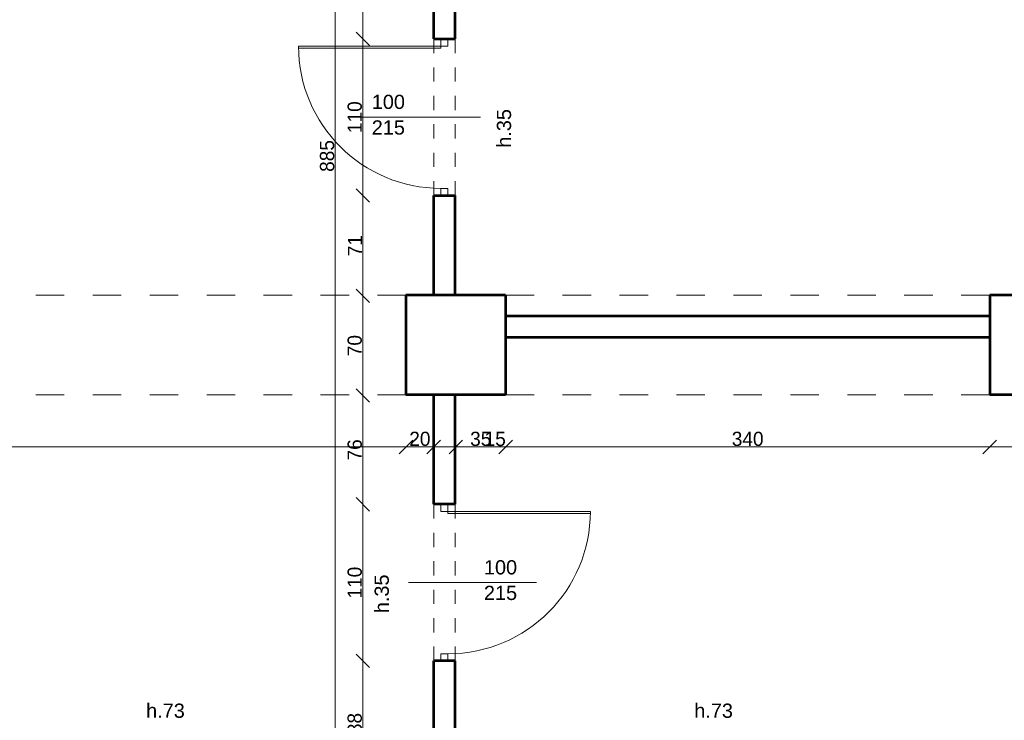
# Model space of a CAD drawing. Header units: inches. Extents: x -21887 to 84279, y -131485 to 67836.
# Tile 208 of 256: x 35117 to 42033, y 33893 to 38816. Entities that reach past the tile are written whole.
import ezdxf

# ---------------------------------------------------------------- set-up
doc = ezdxf.new("R2010")
doc.units = ezdxf.units.IN
doc.header["$MEASUREMENT"] = 0
doc.linetypes.add('Dashed', pattern=[400, 200, -200])
doc.linetypes.add('Dashed copy', pattern=[200, 100, -100])
doc.layers.get('0').update_dxf_attribs({"lineweight": 13})
doc.layers.get('Defpoints').update_dxf_attribs({"lineweight": 13})
for name, color, linetype, lineweight in [('AI_MURY', 7, 'Continuous', 53), ('Dimensioning', 7, 'Continuous', 13), ('DRZWI', 7, 'Continuous', 13), ('dzialowki', 7, 'Continuous', 53), ('PODCIAGI', 7, 'Continuous', 13)]:
    doc.layers.add(name, color=color, linetype=linetype, lineweight=lineweight)
doc.styles.add('GENERATED_STYLE_7', font='txt')
doc.styles.add('Style-Courier New', font='txt')
doc.dimstyles.new('Dimstyle_4', dxfattribs={"dimtxt": 100, "dimasz": 95, "dimexe": 0, "dimexo": 0, "dimgap": 0.09, "dimtad": 1, "dimdec": 0, "dimlfac": 0.1, "dimzin": 0, "dimdsep": 46, "dimlunit": 5, "dimtxsty": 'GENERATED_STYLE_7', "dimblk": 'ARROWHEAD_6', "dimcen": 0.09, "dimclrd": 161, "dimclre": 161, "dimclrt": 7, "dimadec": 0, "dimazin": 0, "dimtfac": 1, "dimtdec": 0, "dimtmove": 0, "dimatfit": 3, "dimfxl": 0, "dimtolj": 1, "dimtzin": 0, "dimarcsym": 0})
doc.dimstyles.new('Dimstyle_5', dxfattribs={"dimtxt": 100, "dimasz": 95, "dimexe": 0.18, "dimexo": 0, "dimgap": 0.09, "dimtad": 1, "dimtih": 1, "dimtoh": 1, "dimdec": 0, "dimlfac": 0.1, "dimzin": 0, "dimdsep": 46, "dimlunit": 5, "dimtxsty": 'GENERATED_STYLE_7', "dimblk": 'ARROWHEAD_6', "dimcen": 0.09, "dimclrd": 161, "dimclre": 161, "dimclrt": 7, "dimadec": 0, "dimazin": 0, "dimtfac": 1, "dimtdec": 0, "dimtmove": 0, "dimatfit": 3, "dimfxl": 0, "dimtolj": 1, "dimtzin": 0, "dimarcsym": 0})

# ---------------------------------------------------------------- blocks, each defined once
blk = doc.blocks.new('ARROWHEAD_6')
at = {"color": 0, "linetype": 'Continuous'}
for p, q in [((0, 0), (-1, 0)), ((-0.5, -0.5), (0.5, 0.5))]:
    blk.add_line(p, q, dxfattribs=at)
blk = doc.blocks.new('*U169')
at = {"layer": 'Defpoints', "color": 0, "linetype": 'Continuous'}
for p in [(37332.9, 42285.7), (38025.5, 42285.7), (37332.9, 33430.7)]:
    blk.add_point(p, dxfattribs=at)
at = {"layer": 'Dimensioning', "color": 161, "linetype": 'Continuous', "lineweight": -2}
for p, q in [((37333.1, 42285.7), (37332.9, 42285.7)), ((37332.9, 33525.7), (37332.9, 42190.7))]:
    blk.add_line(p, q, dxfattribs=at)
at = {"layer": 'Dimensioning', "color": 161, "linetype": 'Continuous', "lineweight": -2, "xscale": 95, "yscale": 95, "zscale": 95}
for p, rotation in [((37332.9, 42285.7), 90), ((37332.9, 33430.7), 270)]:
    blk.add_blockref('ARROWHEAD_6', p, dxfattribs=dict(at, rotation=rotation))
at = {"layer": 'Dimensioning', "color": 7, "linetype": 'Continuous', "insert": (37276.6, 37858.2), "char_height": 100, "attachment_point": 5, "rotation": 90, "style": 'GENERATED_STYLE_7'}
blk.add_mtext('885', dxfattribs=at)
blk = doc.blocks.new('*D1845')
at = {"layer": 'Defpoints'}
for p in [(37332.9, 42285.7), (38025.5, 42285.7), (37332.9, 37858.2), (37332.9, 33430.7)]:
    blk.add_point(p, dxfattribs=at)
at = {"layer": 'Dimensioning', "color": 161, "linetype": 'Continuous'}
blk.add_blockref('*U169', (0, 0), dxfattribs=at)
blk = doc.blocks.new('*U1543')
at = {"layer": 'Defpoints', "color": 0, "linetype": 'Continuous'}
for p in [(31680.5, 36175.7), (37830.5, 36180.7), (37830.5, 35813.9)]:
    blk.add_point(p, dxfattribs=at)
at = {"layer": 'Dimensioning', "color": 161, "linetype": 'Continuous', "lineweight": -2}
for p, q in [((31680.5, 35814), (31680.5, 35813.7)), ((31775.5, 35813.9), (37735.5, 35813.9)), ((37830.5, 35814), (37830.5, 35813.7))]:
    blk.add_line(p, q, dxfattribs=at)
at = {"layer": 'Dimensioning', "color": 161, "linetype": 'Continuous', "lineweight": -2, "xscale": 95, "yscale": 95, "zscale": 95, "rotation": 180}
blk.add_blockref('ARROWHEAD_6', (31680.5, 35813.9), dxfattribs=at)
at = {"layer": 'Dimensioning', "color": 161, "linetype": 'Continuous', "lineweight": -2, "xscale": 95, "yscale": 95, "zscale": 95}
blk.add_blockref('ARROWHEAD_6', (37830.5, 35813.9), dxfattribs=at)
at = {"layer": 'Dimensioning', "color": 7, "linetype": 'Continuous', "insert": (34755.5, 35870.1), "char_height": 100, "attachment_point": 5, "style": 'GENERATED_STYLE_7'}
blk.add_mtext('615', dxfattribs=at)
blk = doc.blocks.new('*D3212')
at = {"layer": 'Defpoints'}
for p in [(31680.5, 36175.7), (37830.5, 36180.7), (34755.5, 35813.9), (37830.5, 35813.9)]:
    blk.add_point(p, dxfattribs=at)
at = {"layer": 'Dimensioning', "color": 161, "linetype": 'Continuous'}
blk.add_blockref('*U1543', (0, 0), dxfattribs=at)
blk = doc.blocks.new('*U1544')
at = {"layer": 'Defpoints', "color": 0, "linetype": 'Continuous'}
for p in [(37830.5, 36180.7), (38025.5, 36180.7), (38025.5, 35813.9)]:
    blk.add_point(p, dxfattribs=at)
at = {"layer": 'Dimensioning', "color": 161, "linetype": 'Continuous', "lineweight": -2}
for p, q in [((37830.5, 35814), (37830.5, 35813.7)), ((37925.5, 35813.9), (37930.5, 35813.9)), ((38025.5, 35814), (38025.5, 35813.7))]:
    blk.add_line(p, q, dxfattribs=at)
at = {"layer": 'Dimensioning', "color": 161, "linetype": 'Continuous', "lineweight": -2, "xscale": 95, "yscale": 95, "zscale": 95, "rotation": 180}
blk.add_blockref('ARROWHEAD_6', (37830.5, 35813.9), dxfattribs=at)
at = {"layer": 'Dimensioning', "color": 161, "linetype": 'Continuous', "lineweight": -2, "xscale": 95, "yscale": 95, "zscale": 95}
blk.add_blockref('ARROWHEAD_6', (38025.5, 35813.9), dxfattribs=at)
at = {"layer": 'Dimensioning', "color": 7, "linetype": 'Continuous', "insert": (37928, 35870.1), "char_height": 100, "attachment_point": 5, "style": 'GENERATED_STYLE_7'}
blk.add_mtext('20', dxfattribs=at)
blk = doc.blocks.new('*D3213')
at = {"layer": 'Defpoints'}
for p in [(37830.5, 36180.7), (38025.5, 36180.7), (37928, 35813.9), (38025.5, 35813.9)]:
    blk.add_point(p, dxfattribs=at)
at = {"layer": 'Dimensioning', "color": 161, "linetype": 'Continuous'}
blk.add_blockref('*U1544', (0, 0), dxfattribs=at)
blk = doc.blocks.new('*U1545')
at = {"layer": 'Defpoints', "color": 0, "linetype": 'Continuous'}
for p in [(38025.5, 36180.7), (38180.5, 36180.7), (38180.5, 35813.9)]:
    blk.add_point(p, dxfattribs=at)
at = {"layer": 'Dimensioning', "color": 161, "linetype": 'Continuous', "lineweight": -2}
for p, q in [((37930.5, 35813.9), (37835.5, 35813.9)), ((38025.5, 35814), (38025.5, 35813.7)), ((38025.5, 35813.9), (38180.5, 35813.9)), ((38180.5, 35814), (38180.5, 35813.7)), ((38275.5, 35813.9), (38543.9, 35813.9))]:
    blk.add_line(p, q, dxfattribs=at)
at = {"layer": 'Dimensioning', "color": 161, "linetype": 'Continuous', "lineweight": -2, "xscale": 95, "yscale": 95, "zscale": 95}
blk.add_blockref('ARROWHEAD_6', (38025.5, 35813.9), dxfattribs=at)
at = {"layer": 'Dimensioning', "color": 161, "linetype": 'Continuous', "lineweight": -2, "xscale": 95, "yscale": 95, "zscale": 95, "rotation": 180}
blk.add_blockref('ARROWHEAD_6', (38180.5, 35813.9), dxfattribs=at)
at = {"layer": 'Dimensioning', "color": 7, "linetype": 'Continuous', "insert": (38457.2, 35869.6), "char_height": 100, "attachment_point": 5, "style": 'GENERATED_STYLE_7'}
blk.add_mtext('15', dxfattribs=at)
blk = doc.blocks.new('*D3214')
at = {"layer": 'Defpoints'}
for p in [(38025.5, 36180.7), (38180.5, 36180.7), (38180.5, 35813.9), (38457.2, 35813.9)]:
    blk.add_point(p, dxfattribs=at)
at = {"layer": 'Dimensioning', "color": 161, "linetype": 'Continuous'}
blk.add_blockref('*U1545', (0, 0), dxfattribs=at)
blk = doc.blocks.new('*U1546')
at = {"layer": 'Defpoints', "color": 0, "linetype": 'Continuous'}
for p in [(38180.5, 36180.7), (38530.5, 36180.7), (38530.5, 35813.9)]:
    blk.add_point(p, dxfattribs=at)
at = {"layer": 'Dimensioning', "color": 161, "linetype": 'Continuous', "lineweight": -2}
for p, q in [((38180.5, 35814), (38180.5, 35813.7)), ((38275.5, 35813.9), (38435.5, 35813.9)), ((38530.5, 35814), (38530.5, 35813.7))]:
    blk.add_line(p, q, dxfattribs=at)
at = {"layer": 'Dimensioning', "color": 161, "linetype": 'Continuous', "lineweight": -2, "xscale": 95, "yscale": 95, "zscale": 95, "rotation": 180}
blk.add_blockref('ARROWHEAD_6', (38180.5, 35813.9), dxfattribs=at)
at = {"layer": 'Dimensioning', "color": 161, "linetype": 'Continuous', "lineweight": -2, "xscale": 95, "yscale": 95, "zscale": 95}
blk.add_blockref('ARROWHEAD_6', (38530.5, 35813.9), dxfattribs=at)
at = {"layer": 'Dimensioning', "color": 7, "linetype": 'Continuous', "insert": (38355.5, 35870.1), "char_height": 100, "attachment_point": 5, "style": 'GENERATED_STYLE_7'}
blk.add_mtext('35', dxfattribs=at)
blk = doc.blocks.new('*D3215')
at = {"layer": 'Defpoints'}
for p in [(38180.5, 36180.7), (38530.5, 36180.7), (38355.5, 35813.9), (38530.5, 35813.9)]:
    blk.add_point(p, dxfattribs=at)
at = {"layer": 'Dimensioning', "color": 161, "linetype": 'Continuous'}
blk.add_blockref('*U1546', (0, 0), dxfattribs=at)
blk = doc.blocks.new('*U1547')
at = {"layer": 'Defpoints', "color": 0, "linetype": 'Continuous'}
for p in [(38530.5, 36180.7), (41930.5, 36180.7), (41930.5, 35813.9)]:
    blk.add_point(p, dxfattribs=at)
at = {"layer": 'Dimensioning', "color": 161, "linetype": 'Continuous', "lineweight": -2}
for p, q in [((38530.5, 35814), (38530.5, 35813.7)), ((38625.5, 35813.9), (41835.5, 35813.9)), ((41930.5, 35814), (41930.5, 35813.7))]:
    blk.add_line(p, q, dxfattribs=at)
at = {"layer": 'Dimensioning', "color": 161, "linetype": 'Continuous', "lineweight": -2, "xscale": 95, "yscale": 95, "zscale": 95, "rotation": 180}
blk.add_blockref('ARROWHEAD_6', (38530.5, 35813.9), dxfattribs=at)
at = {"layer": 'Dimensioning', "color": 161, "linetype": 'Continuous', "lineweight": -2, "xscale": 95, "yscale": 95, "zscale": 95}
blk.add_blockref('ARROWHEAD_6', (41930.5, 35813.9), dxfattribs=at)
at = {"layer": 'Dimensioning', "color": 7, "linetype": 'Continuous', "insert": (40230.5, 35870.1), "char_height": 100, "attachment_point": 5, "style": 'GENERATED_STYLE_7'}
blk.add_mtext('340', dxfattribs=at)
blk = doc.blocks.new('*D3216')
at = {"layer": 'Defpoints'}
for p in [(38530.5, 36180.7), (41930.5, 36180.7), (40230.5, 35813.9), (41930.5, 35813.9)]:
    blk.add_point(p, dxfattribs=at)
at = {"layer": 'Dimensioning', "color": 161, "linetype": 'Continuous'}
blk.add_blockref('*U1547', (0, 0), dxfattribs=at)
blk = doc.blocks.new('*U1548')
at = {"layer": 'Defpoints', "color": 0, "linetype": 'Continuous'}
for p in [(41930.5, 36180.7), (46230.5, 36180.7), (46230.5, 35813.9)]:
    blk.add_point(p, dxfattribs=at)
at = {"layer": 'Dimensioning', "color": 161, "linetype": 'Continuous', "lineweight": -2}
for p, q in [((41930.5, 35814), (41930.5, 35813.7)), ((42025.5, 35813.9), (46135.5, 35813.9)), ((46230.5, 35814), (46230.5, 35813.7))]:
    blk.add_line(p, q, dxfattribs=at)
at = {"layer": 'Dimensioning', "color": 161, "linetype": 'Continuous', "lineweight": -2, "xscale": 95, "yscale": 95, "zscale": 95, "rotation": 180}
blk.add_blockref('ARROWHEAD_6', (41930.5, 35813.9), dxfattribs=at)
at = {"layer": 'Dimensioning', "color": 161, "linetype": 'Continuous', "lineweight": -2, "xscale": 95, "yscale": 95, "zscale": 95}
blk.add_blockref('ARROWHEAD_6', (46230.5, 35813.9), dxfattribs=at)
at = {"layer": 'Dimensioning', "color": 7, "linetype": 'Continuous', "insert": (44080.5, 35870.1), "char_height": 100, "attachment_point": 5, "style": 'GENERATED_STYLE_7'}
blk.add_mtext('430', dxfattribs=at)
blk = doc.blocks.new('*D3217')
at = {"layer": 'Defpoints'}
for p in [(41930.5, 36180.7), (46230.5, 36180.7), (44080.5, 35813.9), (46230.5, 35813.9)]:
    blk.add_point(p, dxfattribs=at)
at = {"layer": 'Dimensioning', "color": 161, "linetype": 'Continuous'}
blk.add_blockref('*U1548', (0, 0), dxfattribs=at)
blk = doc.blocks.new('*U911')
at = {"layer": 'Defpoints', "color": 0, "linetype": 'Continuous'}
for p in [(37527, 34310.7), (38057.1, 34310.7), (37510.8, 33430.7)]:
    blk.add_point(p, dxfattribs=at)
at = {"layer": 'Dimensioning', "color": 161, "linetype": 'Continuous', "lineweight": -2}
for p, q in [((37527.2, 34310.7), (37527, 34310.7)), ((37527, 33525.7), (37527, 34215.7)), ((37526.8, 33430.7), (37527, 33430.7))]:
    blk.add_line(p, q, dxfattribs=at)
at = {"layer": 'Dimensioning', "color": 161, "linetype": 'Continuous', "lineweight": -2, "xscale": 95, "yscale": 95, "zscale": 95}
for p, rotation in [((37527, 34310.7), 90), ((37527, 33430.7), 270)]:
    blk.add_blockref('ARROWHEAD_6', p, dxfattribs=dict(at, rotation=rotation))
at = {"layer": 'Dimensioning', "color": 7, "linetype": 'Continuous', "insert": (37470.7, 33870.7), "char_height": 100, "attachment_point": 5, "rotation": 90, "style": 'GENERATED_STYLE_7'}
blk.add_mtext('88', dxfattribs=at)
blk = doc.blocks.new('*D3431')
at = {"layer": 'Defpoints'}
for p in [(37527, 34310.7), (38057.1, 34310.7), (37527, 33870.7), (37510.8, 33430.7)]:
    blk.add_point(p, dxfattribs=at)
at = {"layer": 'Dimensioning', "color": 161, "linetype": 'Continuous'}
blk.add_blockref('*U911', (0, 0), dxfattribs=at)
blk = doc.blocks.new('*U912')
at = {"layer": 'Defpoints', "color": 0, "linetype": 'Continuous'}
for p in [(37527, 35410.7), (38052.2, 35410.7), (38057.1, 34310.7)]:
    blk.add_point(p, dxfattribs=at)
at = {"layer": 'Dimensioning', "color": 161, "linetype": 'Continuous', "lineweight": -2}
for p, q in [((37527.2, 35410.7), (37527, 35410.7)), ((37527, 34405.7), (37527, 35315.7)), ((37527.2, 34310.7), (37527, 34310.7))]:
    blk.add_line(p, q, dxfattribs=at)
at = {"layer": 'Dimensioning', "color": 161, "linetype": 'Continuous', "lineweight": -2, "xscale": 95, "yscale": 95, "zscale": 95}
for p, rotation in [((37527, 35410.7), 90), ((37527, 34310.7), 270)]:
    blk.add_blockref('ARROWHEAD_6', p, dxfattribs=dict(at, rotation=rotation))
at = {"layer": 'Dimensioning', "color": 7, "linetype": 'Continuous', "insert": (37470.7, 34860.7), "char_height": 100, "attachment_point": 5, "rotation": 90, "style": 'GENERATED_STYLE_7'}
blk.add_mtext('110', dxfattribs=at)
blk = doc.blocks.new('*D3432')
at = {"layer": 'Defpoints'}
for p in [(37527, 35410.7), (38052.2, 35410.7), (37527, 34860.7), (38057.1, 34310.7)]:
    blk.add_point(p, dxfattribs=at)
at = {"layer": 'Dimensioning', "color": 161, "linetype": 'Continuous'}
blk.add_blockref('*U912', (0, 0), dxfattribs=at)
blk = doc.blocks.new('*U913')
at = {"layer": 'Defpoints', "color": 0, "linetype": 'Continuous'}
for p in [(32030.5, 36175.7), (37527, 36175.7), (38052.2, 35410.7)]:
    blk.add_point(p, dxfattribs=at)
at = {"layer": 'Dimensioning', "color": 161, "linetype": 'Continuous', "lineweight": -2}
for p, q in [((37526.8, 36175.7), (37527, 36175.7)), ((37527, 35505.7), (37527, 36080.7)), ((37527.2, 35410.7), (37527, 35410.7))]:
    blk.add_line(p, q, dxfattribs=at)
at = {"layer": 'Dimensioning', "color": 161, "linetype": 'Continuous', "lineweight": -2, "xscale": 95, "yscale": 95, "zscale": 95}
for p, rotation in [((37527, 36175.7), 90), ((37527, 35410.7), 270)]:
    blk.add_blockref('ARROWHEAD_6', p, dxfattribs=dict(at, rotation=rotation))
at = {"layer": 'Dimensioning', "color": 7, "linetype": 'Continuous', "insert": (37470.7, 35793.2), "char_height": 100, "attachment_point": 5, "rotation": 90, "style": 'GENERATED_STYLE_7'}
blk.add_mtext('76', dxfattribs=at)
blk = doc.blocks.new('*D3433')
at = {"layer": 'Defpoints'}
for p in [(32030.5, 36175.7), (37527, 36175.7), (37527, 35793.2), (38052.2, 35410.7)]:
    blk.add_point(p, dxfattribs=at)
at = {"layer": 'Dimensioning', "color": 161, "linetype": 'Continuous'}
blk.add_blockref('*U913', (0, 0), dxfattribs=at)
blk = doc.blocks.new('*U914')
at = {"layer": 'Defpoints', "color": 0, "linetype": 'Continuous'}
for p in [(32030.5, 36875.7), (37527, 36875.7), (32030.5, 36175.7)]:
    blk.add_point(p, dxfattribs=at)
at = {"layer": 'Dimensioning', "color": 161, "linetype": 'Continuous', "lineweight": -2}
for p, q in [((37526.8, 36875.7), (37527, 36875.7)), ((37527, 36270.7), (37527, 36780.7)), ((37526.8, 36175.7), (37527, 36175.7))]:
    blk.add_line(p, q, dxfattribs=at)
at = {"layer": 'Dimensioning', "color": 161, "linetype": 'Continuous', "lineweight": -2, "xscale": 95, "yscale": 95, "zscale": 95}
for p, rotation in [((37527, 36875.7), 90), ((37527, 36175.7), 270)]:
    blk.add_blockref('ARROWHEAD_6', p, dxfattribs=dict(at, rotation=rotation))
at = {"layer": 'Dimensioning', "color": 7, "linetype": 'Continuous', "insert": (37470.7, 36525.7), "char_height": 100, "attachment_point": 5, "rotation": 90, "style": 'GENERATED_STYLE_7'}
blk.add_mtext('70', dxfattribs=at)
blk = doc.blocks.new('*D3434')
at = {"layer": 'Defpoints'}
for p in [(32030.5, 36875.7), (37527, 36875.7), (37527, 36525.7), (32030.5, 36175.7)]:
    blk.add_point(p, dxfattribs=at)
at = {"layer": 'Dimensioning', "color": 161, "linetype": 'Continuous'}
blk.add_blockref('*U914', (0, 0), dxfattribs=at)
blk = doc.blocks.new('*U915')
at = {"layer": 'Defpoints', "color": 0, "linetype": 'Continuous'}
for p in [(37527, 37580.7), (38075.5, 37580.7), (32030.5, 36875.7)]:
    blk.add_point(p, dxfattribs=at)
at = {"layer": 'Dimensioning', "color": 161, "linetype": 'Continuous', "lineweight": -2}
for p, q in [((37527.2, 37580.7), (37527, 37580.7)), ((37527, 36970.7), (37527, 37485.7)), ((37526.8, 36875.7), (37527, 36875.7))]:
    blk.add_line(p, q, dxfattribs=at)
at = {"layer": 'Dimensioning', "color": 161, "linetype": 'Continuous', "lineweight": -2, "xscale": 95, "yscale": 95, "zscale": 95}
for p, rotation in [((37527, 37580.7), 90), ((37527, 36875.7), 270)]:
    blk.add_blockref('ARROWHEAD_6', p, dxfattribs=dict(at, rotation=rotation))
at = {"layer": 'Dimensioning', "color": 7, "linetype": 'Continuous', "insert": (37472.5, 37228.2), "char_height": 100, "attachment_point": 5, "rotation": 90, "style": 'GENERATED_STYLE_7'}
blk.add_mtext('71', dxfattribs=at)
blk = doc.blocks.new('*D3435')
at = {"layer": 'Defpoints'}
for p in [(37527, 37580.7), (38075.5, 37580.7), (37527, 37228.2), (32030.5, 36875.7)]:
    blk.add_point(p, dxfattribs=at)
at = {"layer": 'Dimensioning', "color": 161, "linetype": 'Continuous'}
blk.add_blockref('*U915', (0, 0), dxfattribs=at)
blk = doc.blocks.new('*U916')
at = {"layer": 'Defpoints', "color": 0, "linetype": 'Continuous'}
for p in [(37527, 38680.7), (38125.5, 38680.7), (38075.5, 37580.7)]:
    blk.add_point(p, dxfattribs=at)
at = {"layer": 'Dimensioning', "color": 161, "linetype": 'Continuous', "lineweight": -2}
for p, q in [((37527.2, 38680.7), (37527, 38680.7)), ((37527, 37675.7), (37527, 38585.7)), ((37527.2, 37580.7), (37527, 37580.7))]:
    blk.add_line(p, q, dxfattribs=at)
at = {"layer": 'Dimensioning', "color": 161, "linetype": 'Continuous', "lineweight": -2, "xscale": 95, "yscale": 95, "zscale": 95}
for p, rotation in [((37527, 38680.7), 90), ((37527, 37580.7), 270)]:
    blk.add_blockref('ARROWHEAD_6', p, dxfattribs=dict(at, rotation=rotation))
at = {"layer": 'Dimensioning', "color": 7, "linetype": 'Continuous', "insert": (37470.7, 38130.7), "char_height": 100, "attachment_point": 5, "rotation": 90, "style": 'GENERATED_STYLE_7'}
blk.add_mtext('110', dxfattribs=at)
blk = doc.blocks.new('*D3436')
at = {"layer": 'Defpoints'}
for p in [(37527, 38680.7), (38125.5, 38680.7), (37527, 38130.7), (38075.5, 37580.7)]:
    blk.add_point(p, dxfattribs=at)
at = {"layer": 'Dimensioning', "color": 161, "linetype": 'Continuous'}
blk.add_blockref('*U916', (0, 0), dxfattribs=at)
blk = doc.blocks.new('*U917')
at = {"layer": 'Defpoints', "color": 0, "linetype": 'Continuous'}
for p in [(37527, 42285.7), (38025.5, 42285.7), (38125.5, 38680.7)]:
    blk.add_point(p, dxfattribs=at)
at = {"layer": 'Dimensioning', "color": 161, "linetype": 'Continuous', "lineweight": -2}
for p, q in [((37527.2, 42285.7), (37527, 42285.7)), ((37527, 38775.7), (37527, 42190.7)), ((37527.2, 38680.7), (37527, 38680.7))]:
    blk.add_line(p, q, dxfattribs=at)
at = {"layer": 'Dimensioning', "color": 161, "linetype": 'Continuous', "lineweight": -2, "xscale": 95, "yscale": 95, "zscale": 95}
for p, rotation in [((37527, 42285.7), 90), ((37527, 38680.7), 270)]:
    blk.add_blockref('ARROWHEAD_6', p, dxfattribs=dict(at, rotation=rotation))
at = {"layer": 'Dimensioning', "color": 7, "linetype": 'Continuous', "insert": (37470.7, 40483.2), "char_height": 100, "attachment_point": 5, "rotation": 90, "style": 'GENERATED_STYLE_7'}
blk.add_mtext('360', dxfattribs=at)
blk = doc.blocks.new('*D3437')
at = {"layer": 'Defpoints'}
for p in [(37527, 42285.7), (38025.5, 42285.7), (37527, 40483.2), (38125.5, 38680.7)]:
    blk.add_point(p, dxfattribs=at)
at = {"layer": 'Dimensioning', "color": 161, "linetype": 'Continuous'}
blk.add_blockref('*U917', (0, 0), dxfattribs=at)

msp = doc.modelspace()

# ---------------------------------------------------------------- linework, layer by layer
at = {"layer": 'AI_MURY', "color": 7, "linetype": 'Continuous'}
for p, q in [((37830.5, 36880.7), (37830.5, 36180.7)), ((38530.5, 36880.7), (37830.5, 36880.7)), ((38530.5, 36880.7), (38530.5, 36180.7)), ((41930.5, 36880.7), (41930.5, 36180.7)), ((42630.5, 36880.7), (41930.5, 36880.7)), ((38530.5, 36180.7), (37830.5, 36180.7)), ((42630.5, 36180.7), (41930.5, 36180.7))]:
    msp.add_line(p, q, dxfattribs=at)
at = {"layer": 'dzialowki', "color": 12, "linetype": 'Continuous'}
for p, q in [((38025.5, 38680.7), (38025.5, 42285.7)), ((38175.5, 38680.7), (38175.5, 42285.7)), ((38025.5, 38680.7), (38175.5, 38680.7)), ((38025.5, 36880.7), (38025.5, 37580.7)), ((38025.5, 37580.7), (38175.5, 37580.7)), ((38175.5, 36880.7), (38175.5, 37580.7)), ((38530.5, 36735.7), (41930.5, 36735.7)), ((38530.5, 36585.7), (41930.5, 36585.7)), ((38025.5, 35410.7), (38025.5, 36180.7)), ((38175.5, 35410.7), (38175.5, 36180.7)), ((38175.5, 35410.7), (38025.5, 35410.7)), ((38025.5, 33430.7), (38025.5, 34310.7)), ((38175.5, 34310.7), (38025.5, 34310.7)), ((38175.5, 33430.7), (38175.5, 34310.7))]:
    msp.add_line(p, q, dxfattribs=at)
at = {"layer": 'PODCIAGI', "color": 5, "linetype": 'Dashed copy'}
for p, q in [((38025.5, 37580.7), (38025.5, 38680.7)), ((38175.5, 37580.7), (38175.5, 38680.7)), ((38025.5, 34310.7), (38025.5, 35410.7)), ((38175.5, 34310.7), (38175.5, 35410.7))]:
    msp.add_line(p, q, dxfattribs=at)
at = {"layer": 'PODCIAGI', "color": 5, "linetype": 'Continuous'}
for p, q in [((38075.5, 38630.7), (38075.5, 38680.7)), ((38125.5, 38680.7), (38125.5, 38630.7)), ((38075.5, 38630.7), (37075.5, 38630.7)), ((37075.5, 38630.7), (37075.5, 38615.7)), ((38075.5, 38615.7), (37075.5, 38615.7)), ((38075.5, 38630.7), (38125.5, 38630.7)), ((38075.5, 38630.7), (38075.5, 38615.7)), ((37453.8, 38130.7), (38353.8, 38130.7)), ((38075.5, 37630.7), (38125.5, 37630.7)), ((38075.5, 37630.7), (38075.5, 37580.7)), ((38125.5, 37580.7), (38125.5, 37630.7)), ((38075.5, 35410.7), (38075.5, 35360.7)), ((38125.5, 35360.7), (38125.5, 35410.7)), ((38125.5, 35360.7), (38075.5, 35360.7)), ((38125.5, 35360.7), (38125.5, 35345.7)), ((38125.5, 35360.7), (39125.5, 35360.7)), ((38125.5, 35345.7), (39125.5, 35345.7)), ((39125.5, 35360.7), (39125.5, 35345.7)), ((38747.3, 34860.7), (37847.3, 34860.7)), ((38125.5, 34360.7), (38075.5, 34360.7)), ((38075.5, 34310.7), (38075.5, 34360.7)), ((38125.5, 34360.7), (38125.5, 34310.7))]:
    msp.add_line(p, q, dxfattribs=at)
at = {"layer": 'PODCIAGI', "color": 7, "linetype": 'Dashed'}
for p, q in [((37830.5, 36880.7), (32380.5, 36880.7)), ((38530.5, 36880.7), (41930.5, 36880.7)), ((37830.5, 36180.7), (32380.5, 36180.7)), ((38530.5, 36180.7), (41930.5, 36180.7))]:
    msp.add_line(p, q, dxfattribs=at)
at = {"layer": 'PODCIAGI', "color": 7, "linetype": 'Continuous'}
for centre, start, end in [((38075.5, 38630.7), 180, 270), ((38125.5, 35360.7), 270, 0)]:
    msp.add_arc(centre, 1000, start, end, dxfattribs=at)

# ---------------------------------------------------------------- texts
at = {"layer": 'DRZWI', "color": 220, "char_height": 100, "width": 460.863, "attachment_point": 1, "style": 'GENERATED_STYLE_7'}
for insert in [(36005.1, 34010.7), (39855.1, 34010.7)]:
    msp.add_mtext('\\fArial|b0|i0|c238|p39;h.73', dxfattribs=dict(at, insert=insert))
at = {"layer": 'PODCIAGI', "color": 5, "char_height": 100, "width": 704.483, "attachment_point": 2, "line_spacing_factor": 1.079165, "style": 'GENERATED_STYLE_7'}
for insert in [(37706.6, 38288.3), (38494.4, 35018.3)]:
    msp.add_mtext('\\fArial|b0|i0|c238|p39;100\\P215', dxfattribs=dict(at, insert=insert))
at = {"layer": 'PODCIAGI', "color": 5, "char_height": 100, "width": 429.898, "attachment_point": 1, "rotation": 90, "style": 'GENERATED_STYLE_7'}
for insert in [(38468.7, 37915.8), (37610, 34645.8)]:
    msp.add_mtext('\\fArial|b0|i0|c238|p39;h.35', dxfattribs=dict(at, insert=insert))

# ---------------------------------------------------------------- dimensions: what is measured, and where the dimension line sits
at = {"layer": 'Dimensioning', "color": 161, "linetype": 'Continuous'}
for base, p1, p2, picture, middle in [((37332.909526, 42285.7131048), (37332.909526, 33430.7131048), (38025.5180538, 42285.7131048), '*D1845', (37332.909526, 37858.2131048)), ((37527.0066364, 42285.7131048), (38125.5180538, 38680.7131048), (38025.5180538, 42285.7131048), '*D3437', (37527.0066364, 40483.2131048)), ((37527, 38680.7), (38075.5, 37580.7), (38125.5, 38680.7), '*D3436', (37527, 38130.7)), ((37527.0066364, 37580.7131048), (32030.5180538, 36875.7131048), (38075.5180538, 37580.7131048), '*D3435', (37527.0066364, 37228.2131048)), ((37527, 36875.7), (32030.5, 36175.7), (32030.5, 36875.7), '*D3434', (37527, 36525.7)), ((37527.0066364, 36175.7131048), (38052.18961, 35410.7131048), (32030.5180538, 36175.7131048), '*D3433', (37527.0066364, 35793.2131048)), ((37527, 35410.7), (38057.1, 34310.7), (38052.2, 35410.7), '*D3432', (37527, 34860.7)), ((37527, 34310.7), (37510.8, 33430.7), (38057.1, 34310.7), '*D3431', (37527, 33870.7))]:
    dim = msp.add_linear_dim(base=base, p1=p1, p2=p2, angle=90, dimstyle='Dimstyle_4', override={"dimtxsty": 'Style-Courier New', "dimclrd": 0, "dimclre": 161, "dimlwe": 0}, dxfattribs=at)
    dim.commit()
    dim.dimension.update_dxf_attribs({"geometry": picture, "text_midpoint": middle, "dimtype": 128})
for base, p1, p2, picture, middle in [((37830.5, 35813.9), (31680.5, 36175.7), (37830.5, 36180.7), '*D3212', (34755.5, 35813.9)), ((38025.5180538, 35813.8614271), (37830.5180538, 36180.7131048), (38025.5180538, 36180.7131048), '*D3213', (37928.0180538, 35813.8614271)), ((38180.5180538, 35813.8614271), (38025.5180538, 36180.7131048), (38180.5180538, 36180.7131048), '*D3214', (38457.1892504, 35813.8614271)), ((38530.5, 35813.9), (38180.5, 36180.7), (38530.5, 36180.7), '*D3215', (38355.5, 35813.9)), ((41930.5, 35813.9), (38530.5, 36180.7), (41930.5, 36180.7), '*D3216', (40230.5, 35813.9)), ((46230.5, 35813.9), (41930.5, 36180.7), (46230.5, 36180.7), '*D3217', (44080.5, 35813.9))]:
    dim = msp.add_linear_dim(base=base, p1=p1, p2=p2, dimstyle='Dimstyle_5', override={"dimtxsty": 'Style-Courier New', "dimclrd": 0, "dimclre": 161, "dimlwe": 0}, dxfattribs=at)
    dim.commit()
    dim.dimension.update_dxf_attribs({"geometry": picture, "text_midpoint": middle, "dimtype": 128})

doc.saveas('drawing.dxf')
